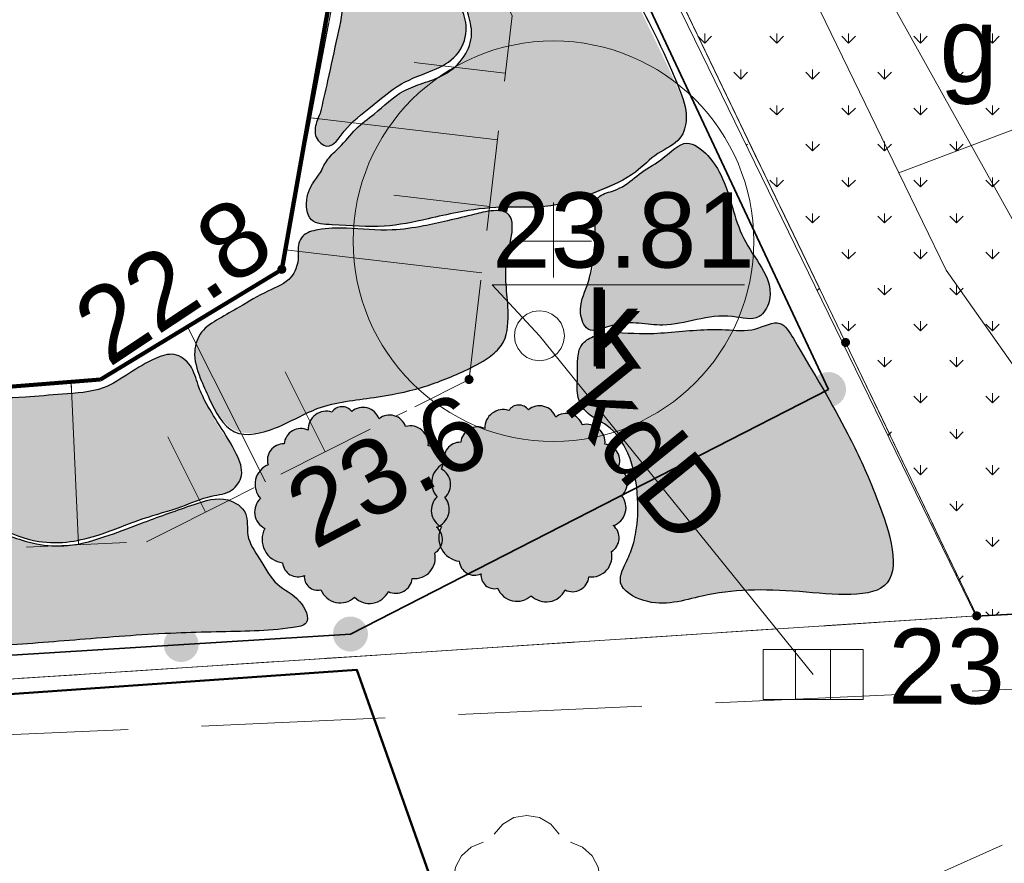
# Model space of a CAD drawing. Extents: x 5491061 to 5491264, y 5912943 to 5913063.
# Tile 37 of 58: x 5491226.67 to 5491236.51, y 5912982.51 to 5912990.93. Entities that reach past the tile are written whole.
import ezdxf
from ezdxf.enums import TextEntityAlignment as Align

# ---------------------------------------------------------------- set-up
doc = ezdxf.new("R2010")
doc.units = 0
for name, pattern in [('ACAD_ISO10W100', [18, 12, -3, 0, -3]), ('DGN Style 3', [2.568211, 1.834436, -0.733774]), ('PRZER1-1', [1, 0.5, -0.5]), ('PRZER2-1', [1.5, 1, -0.5]), ('PRZER3-1', [2, 1.5, -0.5])]:
    doc.linetypes.add(name, pattern=pattern)
doc.layers.get('0').update_dxf_attribs({"linetype": 'CONTINUOUS'})
for name, color, linetype in [('AK_faszyna', 7, 'CONTINUOUS'), ('AK_rośliny', 7, 'CONTINUOUS'), ('AK_wymiary', 7, 'CONTINUOUS')]:
    doc.layers.add(name, color=color, linetype=linetype)
for name, color, linetype, lineweight in [('GEPPGD', 7, 'CONTINUOUS', 18), ('GESBZO', 7, 'CONTINUOUS', 50), ('GESDZI', 7, 'CONTINUOUS', 18), ('GESKKL', 82, 'CONTINUOUS', 18), ('GESUZY', 96, 'CONTINUOUS', 18), ('GSLKOG', 7, 'CONTINUOUS', 35), ('GSPRDL', 96, 'CONTINUOUS', 18), ('GSPWPN', 7, 'CONTINUOUS', 13), ('GSPWPN_O', 7, 'CONTINUOUS', 13), ('GSSKOA', 7, 'CONTINUOUS', 18), ('GSSWWS', 141, 'CONTINUOUS', 18), ('GSSZSN', 7, 'CONTINUOUS', 18), ('GULGPR', 52, 'CONTINUOUS', 18), ('GULKPR', 36, 'CONTINUOUS', 18), ('GULKPR_O', 36, 'CONTINUOUS', 18), ('GULWPR', 5, 'CONTINUOUS', 18), ('GUPGZA_O', 52, 'CONTINUOUS', 18), ('GUPIWZ', 7, 'CONTINUOUS', 18), ('GUPIWZ_O', 7, 'CONTINUOUS', 18), ('GUPKKS', 36, 'CONTINUOUS', 18), ('GUPKSD', 36, 'CONTINUOUS', 18), ('GUPKSD_O', 36, 'CONTINUOUS', 18), ('GUPPRZ_O', 7, 'CONTINUOUS', 18)]:
    doc.layers.add(name, color=color, linetype=linetype, lineweight=lineweight)
doc.styles.add('Arial', font='arial.ttf')
doc.linetypes.add('OGRODZENIE2', pattern='A,6.35,-2.54,[132,ltypeshp.shx,S=2.54,R=0,X=-2.54,Y=0],-2.54,25.4', length=36.83)

# ---------------------------------------------------------------- blocks, each defined once
blk = doc.blocks.new('D_GSPWPN1')
blk.add_hatch(color=0).paths.add_polyline_path([(-0.045, 0), (-0.043467, -0.011647), (-0.038971, -0.0225), (-0.03182, -0.03182), (-0.0225, -0.038971), (-0.011647, -0.043467), (0, -0.045), (0.011647, -0.043467), (0.0225, -0.038971), (0.03182, -0.03182), (0.038971, -0.0225), (0.043467, -0.011647), (0.045, 0), (0.043467, 0.011647), (0.038971, 0.0225), (0.03182, 0.03182), (0.0225, 0.038971), (0.011647, 0.043467), (0, 0.045), (-0.011647, 0.043467), (-0.0225, 0.038971), (-0.03182, 0.03182), (-0.038971, 0.0225), (-0.043467, 0.011647)])
blk = doc.blocks.new('D_GSPRDL1')
blk.add_hatch(color=0).paths.add_polyline_path([(0, -0.045), (0.013906, -0.042798), (0.02645, -0.036406), (0.036406, -0.02645), (0.042798, -0.013906), (0.045, 0), (0.042798, 0.013906), (0.036406, 0.02645), (0.02645, 0.036406), (0.013906, 0.042798), (0, 0.045), (-0.013906, 0.042798), (-0.02645, 0.036406), (-0.036406, 0.02645), (-0.042798, 0.013906), (-0.045, 0), (-0.042798, -0.013906), (-0.036406, -0.02645), (-0.02645, -0.036406), (-0.013906, -0.042798)])
at = {"color": 0}
for points in [[(-0.324277, 0.563333), (-0.240553, 0.662679), (-0.127956, 0.727494), (0, 0.75), (0.127956, 0.727494), (0.240553, 0.662679), (0.324277, 0.563333)], [(-0.635969, -0.134326), (-0.70458, -0.024001), (-0.731429, 0.103115), (-0.713292, 0.231763), (-0.652348, 0.346501), (-0.55591, 0.433559), (-0.435555, 0.482485)], [(0.435555, 0.482485), (0.55591, 0.433559), (0.652348, 0.346501), (0.713292, 0.231763), (0.731429, 0.103115), (0.70458, -0.024001), (0.635969, -0.134326)], [(-0.068773, -0.646351), (-0.194901, -0.677512), (-0.324092, -0.663766), (-0.440839, -0.606763), (-0.531129, -0.513345), (-0.584125, -0.394725), (-0.593465, -0.265141)], [(0.593465, -0.265141), (0.584125, -0.394725), (0.531129, -0.513345), (0.440839, -0.606763), (0.324092, -0.663766), (0.194901, -0.677512), (0.068773, -0.646351)]]:
    blk.add_lwpolyline(points, dxfattribs=at)
blk = doc.blocks.new('D_GUPKSD1_1')
at = {"color": 0}
blk.add_lwpolyline([(0, 0.25), (0.064705, 0.241481), (0.125, 0.216506), (0.176777, 0.176777), (0.216506, 0.125), (0.241481, 0.064705), (0.25, 0), (0.241481, -0.064705), (0.216506, -0.125), (0.176777, -0.176777), (0.125, -0.216506), (0.064705, -0.241481), (0, -0.25), (-0.064705, -0.241481), (-0.125, -0.216506), (-0.176777, -0.176777), (-0.216506, -0.125), (-0.241481, -0.064705), (-0.25, 0), (-0.241481, 0.064705), (-0.216506, 0.125), (-0.176777, 0.176777), (-0.125, 0.216506), (-0.064705, 0.241481)], close=True, dxfattribs=at)
blk = doc.blocks.new('D_GUPKKS1')
at = {"color": 0}
blk.add_lwpolyline([(0.5, -0.25), (-0.5, -0.25), (-0.5, 0.25), (0.5, 0.25)], close=True, dxfattribs=at)
for points in [[(-0.175, -0.25), (-0.175, 0.25)], [(0.175, -0.25), (0.175, 0.25)]]:
    blk.add_lwpolyline(points, dxfattribs=at)
blk = doc.blocks.new('D_GUPIWZ1_1')
at = {"color": 0}
blk.add_lwpolyline([(0, 0.25), (0.064705, 0.241481), (0.125, 0.216506), (0.176777, 0.176777), (0.216506, 0.125), (0.241481, 0.064705), (0.25, 0), (0.241481, -0.064705), (0.216506, -0.125), (0.176777, -0.176777), (0.125, -0.216506), (0.064705, -0.241481), (0, -0.25), (-0.064705, -0.241481), (-0.125, -0.216506), (-0.176777, -0.176777), (-0.216506, -0.125), (-0.241481, -0.064705), (-0.25, 0), (-0.241481, 0.064705), (-0.216506, 0.125), (-0.176777, 0.176777), (-0.125, 0.216506), (-0.064705, 0.241481)], close=True, dxfattribs=at)
blk = doc.blocks.new('D_GEPPGD1_2')
blk.add_hatch(color=0).paths.add_polyline_path([(0, -0.045), (0.013906, -0.042798), (0.02645, -0.036406), (0.036406, -0.02645), (0.042798, -0.013906), (0.045, 0), (0.042798, 0.013906), (0.036406, 0.02645), (0.02645, 0.036406), (0.013906, 0.042798), (0, 0.045), (-0.013906, 0.042798), (-0.02645, 0.036406), (-0.036406, 0.02645), (-0.042798, 0.013906), (-0.045, 0), (-0.042798, -0.013906), (-0.036406, -0.02645), (-0.02645, -0.036406), (-0.013906, -0.042798)])
blk = doc.blocks.new('D_GSLKOG1')
blk.add_hatch(color=0).paths.add_polyline_path([(-0.175, 0), (-0.169037, -0.045293), (-0.151554, -0.0875), (-0.123744, -0.123744), (-0.0875, -0.151554), (-0.045293, -0.169037), (0, -0.175), (0.045293, -0.169037), (0.0875, -0.151554), (0.123744, -0.123744), (0.151554, -0.0875), (0.169037, -0.045293), (0.175, 0), (0.169037, 0.045293), (0.151554, 0.0875), (0.123744, 0.123744), (0.0875, 0.151554), (0.045293, 0.169037), (0, 0.175), (-0.045293, 0.169037), (-0.0875, 0.151554), (-0.123744, 0.123744), (-0.151554, 0.0875), (-0.169037, 0.045293)])
blk = doc.blocks.new('D_KOLO')
blk.add_hatch(color=0).paths.add_polyline_path([(-0.175, 0), (-0.169037, -0.045293), (-0.151554, -0.0875), (-0.123744, -0.123744), (-0.0875, -0.151554), (-0.045293, -0.169037), (0, -0.175), (0.045293, -0.169037), (0.0875, -0.151554), (0.123744, -0.123744), (0.151554, -0.0875), (0.169037, -0.045293), (0.175, 0), (0.169037, 0.045293), (0.151554, 0.0875), (0.123744, 0.123744), (0.0875, 0.151554), (0.045293, 0.169037), (0, 0.175), (-0.045293, 0.169037), (-0.0875, 0.151554), (-0.123744, 0.123744), (-0.151554, 0.0875), (-0.169037, 0.045293)])
blk = doc.blocks.new('0')
at = {"linetype": 'Continuous', "lineweight": 5, "true_color": 0xc8c92d, "transparency": 33554534}
h = blk.add_hatch(dxfattribs=at)
h.set_pattern_fill('GRASS', color=52, scale=0.02)
h.set_pattern_definition([(90, (5491340.91723, 5912991.77712), (-0.3592102, 0.3592102), [0.09525, -0.6231705]), (45, (5491340.91723, 5912991.7771), (-0.3592102, 0.3592102), [0.09525, -0.41275]), (135, (5491340.91723, 5912991.7771), (-0.3592102, -0.3592102), [0.09525, -0.41275])])
h.paths.add_polyline_path([(5491281.949, 5913006.1858), (5491279.4173, 5913004.8811), (5491290.3695, 5912982.4378), (5491294.1285, 5912982.6466)])
at = {"layer": 'AK_rośliny', "color": 9, "linetype": 'Continuous', "lineweight": 0, "true_color": 0xc7c8ca}
for p, q in [((5491279.4173, 5913004.8811, -9.5834), (5491290.3695, 5912982.4378, 0.4766)), ((5491290.3695, 5912982.4378, 0.4766), (5491294.1285, 5912982.6466, 0.4766))]:
    blk.add_line(p, q, dxfattribs=at)

msp = doc.modelspace()

# ---------------------------------------------------------------- hatches: boundary and pattern name
at = {"layer": 'AK_rośliny', "linetype": 'Continuous', "lineweight": -3, "true_color": 0xdfd1a7, "transparency": 33554534}
h = msp.add_hatch(color=9, dxfattribs=at)
h.dxf.hatch_style = 1
edge = h.paths.add_edge_path()
edge.add_spline(control_points=[(5491221.53951, 5913008.64768), (5491221.5151, 5913008.58663), (5491221.45428, 5913008.43445), (5491221.47738, 5913008.17622), (5491221.56894, 5913007.92979), (5491221.75026, 5913007.5752), (5491221.18584, 5913007.14122), (5491220.62587, 5913007.29514), (5491220.07573, 5913006.66459), (5491219.8462, 5913007.47398), (5491220.12586, 5913007.82966), (5491220.01398, 5913008.13306), (5491219.92684, 5913008.31275), (5491219.87909, 5913008.6274), (5491220.47431, 5913008.73195), (5491220.87888, 5913008.98147), (5491221.30912, 5913009.10463), (5491221.63821, 5913008.98396), (5491221.61978, 5913008.76764), (5491221.56243, 5913008.68658), (5491221.54533, 5913008.65756), (5491221.53951, 5913008.64768)], knot_values=[0, 0, 0, 0, 0.1957298, 0.487822, 0.7423891, 1.0042148, 1.5765264, 2.296683, 2.7478454, 3.3728459, 3.7885675, 4.0771477, 4.2528895, 4.4104912, 4.9362278, 5.583302, 5.9825404, 6.2512788, 6.4509279, 6.5174928, 6.551834, 6.551834, 6.551834, 6.551834], degree=3, periodic=0)
edge = h.paths.add_edge_path()
edge.add_spline(control_points=[(5491229.6571, 5912989.3828), (5491229.60888, 5912989.30588), (5491229.52534, 5912989.17266), (5491229.55008, 5912988.88261), (5491229.93216, 5912988.8834), (5491230.30025, 5912988.83646), (5491230.72712, 5912988.94262), (5491231.1044, 5912989.02746), (5491231.46431, 5912989.07166), (5491231.93622, 5912989.04566), (5491232.38759, 5912989.17431), (5491232.79757, 5912989.36106), (5491233.00841, 5912989.60081), (5491233.24913, 5912989.70106), (5491233.37001, 5912989.95134), (5491233.15801, 5912990.46103), (5491232.89833, 5912990.95976), (5491232.61594, 5912991.58614), (5491232.40515, 5912991.99577), (5491232.2783, 5912992.35483), (5491232.16164, 5912992.54276), (5491232.00976, 5912992.61104), (5491231.85777, 5912992.55131), (5491231.69304, 5912992.52938), (5491231.54569, 5912992.52935), (5491231.4289, 5912992.45087), (5491231.35842, 5912992.29941), (5491231.46174, 5912992.13187), (5491231.5417, 5912991.93262), (5491231.5646, 5912991.72169), (5491231.46063, 5912991.53649), (5491231.30226, 5912991.43345), (5491231.17782, 5912991.34746), (5491231.052, 5912991.27768), (5491231.10279, 5912991.12845), (5491231.14799, 5912990.97346), (5491231.21563, 5912990.74987), (5491231.10091, 5912990.52634), (5491230.90906, 5912990.36075), (5491230.67282, 5912990.3002), (5491230.43354, 5912990.17502), (5491230.22437, 5912990.00429), (5491230.00551, 5912989.82226), (5491229.86018, 5912989.63734), (5491229.71328, 5912989.51335), (5491229.67181, 5912989.41697), (5491229.6571, 5912989.3828)], knot_values=[0, 0, 0, 0, 0.2748015, 0.475959, 0.7089234, 1.2326035, 1.6732158, 1.9893353, 2.3999771, 2.7545203, 3.3993792, 3.786565, 4.084695, 4.3396116, 4.5404568, 4.8424783, 5.9013801, 6.2828951, 6.8966038, 7.2798718, 7.4298471, 7.5424248, 7.7470882, 7.888752, 8.0467479, 8.1770719, 8.2895862, 8.5110307, 8.7053392, 8.9526098, 9.1074679, 9.318565, 9.5003232, 9.5918612, 9.691485, 9.9025704, 10.1199421, 10.3487463, 10.6088838, 10.8607232, 11.0690172, 11.414709, 11.6686317, 11.9194716, 12.1206999, 12.2312744, 12.2312744, 12.2312744, 12.2312744], degree=3, periodic=0)
at = {"layer": 'AK_rośliny', "linetype": 'Continuous', "lineweight": -3, "true_color": 0x8690cb, "transparency": 33554534}
h = msp.add_hatch(color=153, dxfattribs=at)
h.dxf.hatch_style = 1
edge = h.paths.add_edge_path()
edge.add_spline(control_points=[(5491229.67234, 5912989.9973), (5491229.69819, 5912990.10572), (5491229.75998, 5912990.36492), (5491229.83365, 5912990.73789), (5491229.94026, 5912991.15466), (5491229.71014, 5912991.49628), (5491229.53867, 5912991.87252), (5491229.29832, 5912992.22738), (5491229.05428, 5912992.70214), (5491228.8351, 5912993.17839), (5491228.51371, 5912993.63359), (5491228.29561, 5912993.85323), (5491228.01716, 5912994.05477), (5491228.2721, 5912994.21667), (5491228.45127, 5912994.20695), (5491228.68896, 5912994.15899), (5491228.83544, 5912993.89834), (5491229.09761, 5912993.67517), (5491229.31588, 5912993.4233), (5491229.54502, 5912993.23166), (5491229.72317, 5912993.04821), (5491229.78507, 5912992.82758), (5491229.82196, 5912992.56499), (5491230.02063, 5912992.34439), (5491230.16573, 5912992.05008), (5491230.37151, 5912991.75517), (5491230.5372, 5912991.47259), (5491230.77573, 5912991.33021), (5491230.97783, 5912991.24689), (5491231.09813, 5912991.04415), (5491231.15579, 5912990.80938), (5491231.05292, 5912990.55047), (5491230.7799, 5912990.411), (5491230.46047, 5912990.30889), (5491230.18183, 5912990.05346), (5491229.94159, 5912989.88534), (5491229.77584, 5912989.61183), (5491229.60373, 5912989.75759), (5491229.62853, 5912989.89412), (5491229.66018, 5912989.96866), (5491229.67234, 5912989.9973)], knot_values=[0, 0, 0, 0, 0.3333636, 0.7969419, 1.1617564, 1.5520699, 1.9592978, 2.4184657, 2.8289504, 3.5586204, 4.0028962, 4.4489864, 4.5960881, 4.8294576, 4.9931468, 5.1654653, 5.5181542, 5.8172757, 6.2072341, 6.5093328, 6.7182516, 6.9582717, 7.1813329, 7.5008074, 7.8155717, 8.1654476, 8.5854471, 8.7650406, 8.9918324, 9.2233029, 9.4387726, 9.7031084, 9.9818349, 10.3236392, 10.7119596, 11.0658787, 11.2936746, 11.4305458, 11.5816094, 11.6758654, 11.6758654, 11.6758654, 11.6758654], degree=3, periodic=0)
at = {"layer": 'AK_rośliny', "linetype": 'Continuous', "lineweight": -3, "true_color": 0xad9f8a, "transparency": 33554534}
h = msp.add_hatch(color=253, dxfattribs=at)
h.dxf.hatch_style = 1
edge = h.paths.add_edge_path()
edge.add_spline(control_points=[(5491232.59384, 5912989.22009), (5491232.53897, 5912989.20584), (5491232.3999, 5912989.16973), (5491232.42232, 5912988.85678), (5491232.44537, 5912988.57782), (5491232.34148, 5912988.2723), (5491232.23851, 5912988.05152), (5491232.34296, 5912987.76898), (5491232.69819, 5912987.95976), (5491233.16278, 5912987.80894), (5491233.6244, 5912988.03898), (5491234.05257, 5912987.90617), (5491234.26516, 5912988.27675), (5491233.93383, 5912988.61431), (5491233.76891, 5912989.10604), (5491233.67663, 5912989.48832), (5491233.31836, 5912989.77176), (5491233.1068, 5912989.53343), (5491232.88346, 5912989.42443), (5491232.73334, 5912989.27909), (5491232.62681, 5912989.23403), (5491232.59384, 5912989.22009)], knot_values=[0, 0, 0, 0, 0.1540965, 0.3905613, 0.7737283, 1.0492414, 1.3310911, 1.5069821, 1.76408, 2.2571337, 2.9594938, 3.2234515, 3.4029166, 4.0407214, 4.3723249, 4.9850764, 5.2284493, 5.5054744, 5.7664713, 6.0052819, 6.1123052, 6.1123052, 6.1123052, 6.1123052], degree=3, periodic=0)
at = {"layer": 'AK_rośliny', "linetype": 'Continuous', "lineweight": -3, "true_color": 0xf1e19b, "transparency": 33554534}
h = msp.add_hatch(color=41, dxfattribs=at)
h.dxf.hatch_style = 1
edge = h.paths.add_edge_path()
edge.add_spline(control_points=[(5491231.29889, 5912989.01137), (5491231.33259, 5912989.01716), (5491231.40485, 5912989.02958), (5491231.67782, 5912989.01713), (5491231.51484, 5912988.56999), (5491231.52997, 5912988.25852), (5491231.55993, 5912987.97894), (5491231.53722, 5912987.70675), (5491231.33294, 5912987.53413), (5491231.06316, 5912987.39728), (5491230.68102, 5912987.24306), (5491230.1887, 5912987.14812), (5491229.66675, 5912987.10321), (5491229.27366, 5912986.84107), (5491228.78611, 5912986.74988), (5491228.58558, 5912987.09786), (5491228.46727, 5912987.36604), (5491228.39231, 5912987.59726), (5491228.47369, 5912987.83339), (5491228.66694, 5912987.95059), (5491228.8925, 5912988.07584), (5491229.12525, 5912988.22185), (5491229.3863, 5912988.31859), (5491229.46858, 5912988.52942), (5491229.43997, 5912988.6751), (5491229.50914, 5912988.80198), (5491229.69418, 5912988.85063), (5491229.99044, 5912988.85917), (5491230.34549, 5912988.81363), (5491230.68274, 5912988.86621), (5491230.95619, 5912988.92726), (5491231.15478, 5912988.97271), (5491231.27184, 5912989.00411), (5491231.29889, 5912989.01137)], knot_values=[0, 0, 0, 0, 0.1047637, 0.2246142, 0.7224923, 0.9796548, 1.2444253, 1.5620052, 1.7337062, 2.0168847, 2.4744552, 2.9595172, 3.5268179, 3.9959598, 4.3982506, 4.8106833, 5.0338751, 5.307162, 5.5091528, 5.7275765, 5.9615501, 6.288162, 6.5613323, 6.7472017, 6.9113568, 6.9905651, 7.1549488, 7.4404246, 7.897522, 8.2119024, 8.4591612, 8.7387536, 8.8227628, 8.8227628, 8.8227628, 8.8227628], degree=3, periodic=0)
at = {"layer": 'AK_rośliny', "linetype": 'OGRODZENIE2', "lineweight": -3, "true_color": 0xb35a66, "transparency": 33554534}
h = msp.add_hatch(color=13, dxfattribs=at)
h.dxf.hatch_style = 1
edge = h.paths.add_edge_path()
edge.add_spline(control_points=[(5491232.80584, 5912985.71109), (5491232.78794, 5912985.65899), (5491232.74363, 5912985.52996), (5491232.59865, 5912985.28092), (5491233.01901, 5912985.03762), (5491233.61975, 5912985.2441), (5491234.35257, 5912985.25391), (5491235.61197, 5912985.08867), (5491235.23907, 5912986.17676), (5491234.89134, 5912986.92421), (5491234.57766, 5912987.44507), (5491234.27045, 5912987.96485), (5491233.99894, 5912987.80575), (5491233.63287, 5912987.8597), (5491233.24206, 5912987.81345), (5491232.8097, 5912987.78805), (5491232.51383, 5912987.83418), (5491232.22408, 5912987.67996), (5491232.25595, 5912987.41749), (5491232.22511, 5912987.19092), (5491232.32548, 5912986.98321), (5491232.58051, 5912986.88677), (5491232.78967, 5912986.57577), (5491232.855, 5912986.19511), (5491232.84374, 5912985.89055), (5491232.81333, 5912985.74659), (5491232.80584, 5912985.71109)], knot_values=[0, 0, 0, 0, 0.1702941, 0.4217368, 0.7147631, 1.2973045, 2.272332, 3.1525829, 4.0541436, 4.7015287, 5.8014321, 6.0039268, 6.2510692, 6.5550189, 7.1283785, 7.4128514, 7.8592462, 7.9994668, 8.3203657, 8.5225615, 8.6994982, 8.9580322, 9.3000948, 9.7668454, 10.0992078, 10.2079978, 10.2079978, 10.2079978, 10.2079978], degree=3, periodic=0)
at = {"layer": 'AK_rośliny', "linetype": 'Continuous', "lineweight": -3, "true_color": 0xc6d1c5, "transparency": 33554534}
h = msp.add_hatch(color=9, dxfattribs=at)
h.dxf.hatch_style = 1
edge = h.paths.add_edge_path()
edge.add_spline(control_points=[(5491225.71986, 5912987.1093), (5491225.88253, 5912987.12352), (5491226.21809, 5912987.15285), (5491226.68042, 5912987.15384), (5491227.11036, 5912987.19905), (5491227.48244, 5912987.21344), (5491227.76983, 5912987.40533), (5491227.98732, 5912987.53986), (5491228.22036, 5912987.62359), (5491228.40225, 5912987.48335), (5491228.44416, 5912987.29366), (5491228.53751, 5912987.0972), (5491228.65043, 5912986.85516), (5491228.8281, 5912986.64408), (5491228.92244, 5912986.39223), (5491228.79274, 5912986.20085), (5491228.54761, 5912986.18183), (5491228.26774, 5912986.05208), (5491227.88176, 5912985.95601), (5491227.52477, 5912985.79782), (5491227.17379, 5912985.70873), (5491226.82062, 5912985.7064), (5491226.42511, 5912985.86488), (5491226.12801, 5912986.03131), (5491225.82534, 5912986.04151), (5491225.80767, 5912986.23131), (5491225.8413, 5912986.38843), (5491225.82474, 5912986.5912), (5491225.72942, 5912986.77537), (5491225.68575, 5912986.93878), (5491225.61158, 5912987.03303), (5491225.62798, 5912987.08383), (5491225.6578, 5912987.10286), (5491225.68976, 5912987.10623), (5491225.71117, 5912987.10842), (5491225.71986, 5912987.1093)], knot_values=[0, 0, 0, 0, 0.4899391, 1.0106352, 1.3819826, 1.7951178, 2.0952215, 2.3916347, 2.584126, 2.7800607, 2.9877014, 3.1581178, 3.4328562, 3.7811111, 3.9976755, 4.1732911, 4.3822992, 4.697367, 5.1000261, 5.5689579, 5.8660859, 6.1808566, 6.6119272, 7.1101598, 7.2489316, 7.3958263, 7.5793675, 7.7592912, 7.9846567, 8.1922824, 8.2777833, 8.3088892, 8.3396732, 8.3780693, 8.4043245, 8.4043245, 8.4043245, 8.4043245], degree=3, periodic=0)
at = {"layer": 'AK_rośliny', "linetype": 'OGRODZENIE2', "lineweight": -3, "true_color": 0x6da56f, "transparency": 33554534}
h = msp.add_hatch(color=115, dxfattribs=at)
edge = h.paths.add_edge_path()
edge.add_arc((5491229.48155, 5912986.68169), 0.16906, 64.940351, 174.940351)
edge.add_arc((5491229.30619, 5912986.53638), 0.16037, 87.511802, 197.511802)
edge.add_arc((5491229.23283, 5912986.29348), 0.21029, 112.237293, 222.237293)
edge.add_arc((5491229.20323, 5912986.01722), 0.18466, 133.067048, 243.067048)
edge.add_arc((5491229.32907, 5912985.74336), 0.23625, 152.46213, 262.462129)
edge.add_arc((5491229.45056, 5912985.52235), 0.15305, 184.945169, 294.945169)
edge.add_arc((5491229.64862, 5912985.36913), 0.13429, 173.821072, 283.821073)
edge.add_arc((5491229.87461, 5912985.31968), 0.21013, 202.658861, 312.658861)
edge.add_arc((5491230.16544, 5912985.3117), 0.20859, 224.631988, 334.631987)
edge.add_arc((5491230.42765, 5912985.37135), 0.16626, 243.674375, 353.674375)
edge.add_arc((5491230.61607, 5912985.55858), 0.20685, 263.568846, 373.568846)
edge.add_arc((5491230.73662, 5912985.74243), 0.15746, 300.75783, 410.75783)
edge.add_arc((5491230.77262, 5912986.04375), 0.19032, 289.527705, 399.527705)
edge.add_arc((5491230.80374, 5912986.29278), 0.17245, 312.130303, 422.130302)
edge.add_arc((5491230.73722, 5912986.51518), 0.16291, 334.571298, 444.571298)
edge.add_arc((5491230.57117, 5912986.69476), 0.18229, 354.522542, 464.522542)
edge.add_arc((5491230.36652, 5912986.81731), 0.16784, 18.737453, 128.737453)
edge.add_arc((5491230.09936, 5912986.88896), 0.17262, 20.081415, 130.081415)
edge.add_arc((5491229.8927, 5912986.94911), 0.11957, 36.984498, 146.984498)
edge.add_arc((5491229.73561, 5912986.84077), 0.18255, 71.86282, 181.86282)
h = msp.add_hatch(color=115, dxfattribs=at)
edge = h.paths.add_edge_path()
edge.add_arc((5491231.24615, 5912986.69787), 0.16906, 64.940351, 174.940351)
edge.add_arc((5491231.07078, 5912986.55256), 0.16037, 87.511802, 197.511802)
edge.add_arc((5491230.99743, 5912986.30965), 0.21029, 112.237293, 222.237293)
edge.add_arc((5491230.96783, 5912986.03339), 0.18466, 133.067048, 243.067048)
edge.add_arc((5491231.09367, 5912985.75954), 0.23625, 152.46213, 262.462129)
edge.add_arc((5491231.21516, 5912985.53853), 0.15305, 184.945169, 294.945169)
edge.add_arc((5491231.41321, 5912985.3853), 0.13429, 173.821072, 283.821073)
edge.add_arc((5491231.63921, 5912985.33585), 0.21013, 202.658861, 312.658861)
edge.add_arc((5491231.93004, 5912985.32787), 0.20859, 224.631988, 334.631987)
edge.add_arc((5491232.19225, 5912985.38752), 0.16626, 243.674375, 353.674375)
edge.add_arc((5491232.38067, 5912985.57476), 0.20685, 263.568846, 373.568846)
edge.add_arc((5491232.50122, 5912985.7586), 0.15746, 300.75783, 410.75783)
edge.add_arc((5491232.53722, 5912986.05993), 0.19032, 289.527705, 399.527705)
edge.add_arc((5491232.56833, 5912986.30895), 0.17245, 312.130303, 422.130302)
edge.add_arc((5491232.50182, 5912986.53135), 0.16291, 334.571298, 444.571298)
edge.add_arc((5491232.33577, 5912986.71094), 0.18229, 354.522542, 464.522542)
edge.add_arc((5491232.13111, 5912986.83348), 0.16784, 18.737453, 128.737453)
edge.add_arc((5491231.86396, 5912986.90513), 0.17262, 20.081415, 130.081415)
edge.add_arc((5491231.6573, 5912986.96528), 0.11957, 36.984498, 146.984498)
edge.add_arc((5491231.50021, 5912986.85695), 0.18255, 71.86282, 181.86282)
at = {"layer": 'AK_rośliny', "linetype": 'Continuous', "lineweight": -3, "true_color": 0x008e74, "transparency": 33554534}
h = msp.add_hatch(color=124, dxfattribs=at)
h.dxf.hatch_style = 1
edge = h.paths.add_edge_path()
edge.add_spline(control_points=[(5491222.36755, 5912984.9628), (5491222.34876, 5912984.92275), (5491222.31023, 5912984.84065), (5491222.28813, 5912984.70344), (5491222.29162, 5912984.56465), (5491222.40931, 5912984.39178), (5491222.67837, 5912984.48189), (5491222.94512, 5912984.44612), (5491223.33215, 5912984.48925), (5491223.9699, 5912984.52232), (5491225.06159, 5912984.60802), (5491226.23052, 5912984.65835), (5491227.35183, 5912984.74865), (5491228.18572, 5912984.81603), (5491228.90321, 5912984.82097), (5491229.3012, 5912984.84369), (5491229.60087, 5912984.89621), (5491229.46499, 5912985.18242), (5491229.21765, 5912985.2708), (5491229.08364, 5912985.54081), (5491228.92076, 5912985.75888), (5491228.97149, 5912986.02), (5491228.71177, 5912986.19197), (5491228.34765, 5912986.07192), (5491227.96464, 5912985.93482), (5491227.5506, 5912985.77507), (5491227.19218, 5912985.66407), (5491226.78151, 5912985.68846), (5491226.39106, 5912985.85294), (5491225.82742, 5912986.0841), (5491225.19866, 5912986.00116), (5491224.4997, 5912985.96704), (5491223.89793, 5912985.88658), (5491223.28902, 5912985.75069), (5491222.81338, 5912985.71267), (5491222.51155, 5912985.51407), (5491222.39797, 5912985.32357), (5491222.39203, 5912985.1721), (5491222.38645, 5912985.07781), (5491222.38108, 5912985.01694), (5491222.37269, 5912984.98336), (5491222.36755, 5912984.9628)], knot_values=[0, 0, 0, 0, 0.1321453, 0.2708734, 0.4127553, 0.5440954, 0.826684, 1.1163372, 1.3772406, 1.9807877, 3.0404078, 4.656496, 5.495163, 6.4073103, 7.1900936, 7.5772108, 7.7158776, 7.9394985, 8.2202468, 8.5292875, 8.7921829, 9.0132191, 9.2329155, 9.5743245, 10.1017402, 10.4774483, 10.903416, 11.2146288, 11.6876283, 12.1684372, 13.0175173, 13.5272816, 14.2803228, 14.8283893, 15.4080163, 15.6766306, 15.8802497, 16.0449706, 16.1242934, 16.1644842, 16.2279233, 16.2279233, 16.2279233, 16.2279233], degree=3, periodic=0)

# ---------------------------------------------------------------- linework, layer by layer
at = {"color": 251, "linetype": 'Continuous', "lineweight": 0, "true_color": 0x636466}
for p, q in [((5491234.92, 5912987.71), (5491222.72, 5913013.04)), ((5491229.81, 5912991.17), (5491229.29, 5912988.44)), ((5491229.57844, 5912989.95431), (5491229.29, 5912988.44)), ((5491229.65353, 5912989.94541), (5491229.57844, 5912989.95431)), ((5491231.36688, 5912989.08647), (5491231.3589, 5912989.01912)), ((5491229.29, 5912988.44), (5491227.48, 5912987.34)), ((5491229.29, 5912988.44), (5491227.48, 5912987.34)), ((5491236.23, 5912984.98), (5491234.92, 5912987.71)), ((5491231.17372, 5912987.45582), (5491231.1624, 5912987.36024)), ((5491227.48, 5912987.34), (5491218.27, 5912986.6)), ((5491227.48, 5912987.34), (5491227.18516, 5912987.31631)), ((5491227.18516, 5912987.31631), (5491227.19049, 5912987.20072)), ((5491230.53827, 5912987.02721), (5491230.43601, 5912986.97576)), ((5491229.01082, 5912986.25874), (5491228.7479, 5912986.12646)), ((5491204.74, 5912982.92), (5491236.23, 5912984.98))]:
    msp.add_line(p, q, dxfattribs=at)
at = {"color": 1, "linetype": 'DGN Style 3', "lineweight": 20}
msp.add_line((5491240.58332, 5912984.42907), (5491203.06583, 5912982.72552), dxfattribs=at)
at = {"layer": 'AK_faszyna', "color": 39, "linetype": 'ACAD_ISO10W100', "lineweight": 100, "true_color": 0x5a3624, "transparency": 33554559}
for p, q in [((5491229.78276, 5912991.21962), (5491229.29, 5912988.44)), ((5491229.29, 5912988.44), (5491227.48, 5912987.34)), ((5491227.48, 5912987.34), (5491218.27, 5912986.6))]:
    msp.add_line(p, q, dxfattribs=at)
at = {"layer": 'AK_rośliny', "linetype": 'Continuous', "lineweight": -3}
for points in [[(5491229.55316, 5912986.83484, 0.5205671), (5491229.31315, 5912986.6966, 0.5205671), (5491229.15325, 5912986.48813, 0.5205671), (5491229.07714, 5912986.15212, 0.5205671), (5491229.11959, 5912985.85259, 0.5205671), (5491229.29808, 5912985.50916, 0.5205671), (5491229.51511, 5912985.38358, 0.5205671), (5491229.6807, 5912985.23873, 0.5205671), (5491230.017, 5912985.16515, 0.5205671), (5491230.35392, 5912985.22233, 0.5205671), (5491230.5929, 5912985.35303, 0.5205671), (5491230.81715, 5912985.60711, 0.5205671), (5491230.83624, 5912985.86438, 0.5205671), (5491230.91942, 5912986.16489, 0.5205671), (5491230.88435, 5912986.44522, 0.5205671), (5491230.75263, 5912986.67736, 0.5205671), (5491230.52546, 5912986.87122, 0.5205671), (5491230.26149, 5912986.94823, 0.5205671), (5491229.98821, 5912987.02104, 0.5205671), (5491229.79244, 5912987.01425, 0.5205671), (5491229.55316, 5912986.83484, 0.5205671)], [(5491231.31775, 5912986.85101, 0.5205671), (5491231.07775, 5912986.71278, 0.5205671), (5491230.91784, 5912986.5043, 0.5205671), (5491230.84174, 5912986.1683, 0.5205671), (5491230.88419, 5912985.86877, 0.5205671), (5491231.06268, 5912985.52533, 0.5205671), (5491231.27971, 5912985.39976, 0.5205671), (5491231.44529, 5912985.2549, 0.5205671), (5491231.7816, 5912985.18132, 0.5205671), (5491232.11852, 5912985.2385, 0.5205671), (5491232.3575, 5912985.3692, 0.5205671), (5491232.58175, 5912985.62329, 0.5205671), (5491232.60083, 5912985.88055, 0.5205671), (5491232.68402, 5912986.18106, 0.5205671), (5491232.64895, 5912986.4614, 0.5205671), (5491232.51723, 5912986.69354, 0.5205671), (5491232.29006, 5912986.8874, 0.5205671), (5491232.02609, 5912986.9644, 0.5205671), (5491231.75281, 5912987.03721, 0.5205671), (5491231.55704, 5912987.03043, 0.5205671), (5491231.31775, 5912986.85101, 0.5205671)]]:
    msp.add_lwpolyline(points, format="xyb", dxfattribs=at)
for points in [[(5491229.67234, 5912989.9973), (5491229.74791, 5912990.32198), (5491229.84616, 5912990.77503), (5491229.88772, 5912991.13747), (5491229.72524, 5912991.49236), (5491229.53585, 5912991.85286), (5491229.2978, 5912992.24551), (5491229.10509, 5912992.60794), (5491228.76838, 5912993.25528), (5491228.51144, 5912993.61772), (5491228.19027, 5912993.9273), (5491228.09202, 5912994.03679), (5491228.26268, 5912994.1877), (5491228.45099, 5912994.20291), (5491228.61724, 5912994.1576), (5491228.85907, 5912993.90088), (5491229.07067, 5912993.68945), (5491229.34272, 5912993.41007), (5491229.56566, 5912993.2062), (5491229.70169, 5912993.04763), (5491229.78104, 5912992.82111), (5491229.83435, 5912992.60451), (5491230.00816, 5912992.33646), (5491230.16686, 5912992.06463), (5491230.35579, 5912991.77015), (5491230.63018, 5912991.44513), (5491230.76434, 5912991.34165), (5491230.96083, 5912991.22839), (5491231.0893, 5912991.03584), (5491231.13086, 5912990.82442), (5491231.03262, 5912990.57902), (5491230.79835, 5912990.428), (5491230.48473, 5912990.29209), (5491230.17489, 5912990.05801), (5491229.91402, 5912989.81884), (5491229.7402, 5912989.6716), (5491229.6344, 5912989.75843), (5491229.63818, 5912989.90945), (5491229.67234, 5912989.9973)], [(5491229.67749, 5912989.40663), (5491229.54454, 5912989.16388), (5491229.58553, 5912988.93446), (5491229.79244, 5912988.88597), (5491230.31354, 5912988.87065), (5491230.75035, 5912988.94467), (5491231.04411, 5912989.00848), (5491231.48212, 5912989.05984), (5491231.94326, 5912989.06973), (5491232.46378, 5912989.22711), (5491232.82198, 5912989.41174), (5491233.04421, 5912989.5955), (5491233.26645, 5912989.75119), (5491233.32892, 5912989.94994), (5491233.2586, 5912990.24366), (5491232.80511, 5912991.20055), (5491232.63139, 5912991.5374), (5491232.38464, 5912992.10258), (5491232.21705, 5912992.44673), (5491232.13128, 5912992.55022), (5491232.02608, 5912992.58417), (5491231.85422, 5912992.5583), (5491231.70047, 5912992.53566), (5491231.5532, 5912992.51949), (5491231.448, 5912992.45643), (5491231.38812, 5912992.33838), (5491231.45124, 5912992.14434), (5491231.52702, 5912991.97633), (5491231.52892, 5912991.68782), (5491231.45933, 5912991.56655), (5491231.30558, 5912991.43718), (5491231.13565, 5912991.32237), (5491231.07415, 5912991.27225), (5491231.08616, 5912991.20461), (5491231.14799, 5912991.00278), (5491231.18509, 5912990.7886), (5491231.11244, 5912990.56962), (5491230.91166, 5912990.38484), (5491230.69711, 5912990.29816), (5491230.51063, 5912990.22159), (5491230.21137, 5912989.99111), (5491230.03256, 5912989.84308), (5491229.86396, 5912989.65676), (5491229.74902, 5912989.53935), (5491229.67749, 5912989.40663)], [(5491232.59384, 5912989.22009), (5491232.45264, 5912989.15838), (5491232.41778, 5912988.9245), (5491232.39956, 5912988.54353), (5491232.3381, 5912988.27759), (5491232.27336, 5912988.00328), (5491232.34806, 5912987.84404), (5491232.60206, 5912987.88385), (5491233.09512, 5912987.88385), (5491233.79236, 5912987.96844), (5491234.05632, 5912987.96844), (5491234.15593, 5912988.11773), (5491233.9228, 5912988.7114), (5491233.8013, 5912989.01995), (5491233.54335, 5912989.57575), (5491233.33417, 5912989.70016), (5491233.10007, 5912989.55203), (5491232.88255, 5912989.4078), (5491232.69074, 5912989.26554), (5491232.59384, 5912989.22009)], [(5491231.29889, 5912989.01137), (5491231.40274, 5912989.0252), (5491231.52188, 5912989.01216), (5491231.53603, 5912988.51448), (5491231.5325, 5912988.25735), (5491231.55013, 5912987.99316), (5491231.48452, 5912987.68243), (5491231.3604, 5912987.5638), (5491231.11298, 5912987.42605), (5491230.68641, 5912987.26049), (5491230.21171, 5912987.16075), (5491229.65476, 5912987.0529), (5491229.22849, 5912986.85697), (5491228.81693, 5912986.81799), (5491228.56589, 5912987.15054), (5491228.47609, 5912987.35487), (5491228.41996, 5912987.62233), (5491228.48904, 5912987.81214), (5491228.66174, 5912987.94587), (5491228.86466, 5912988.06235), (5491229.14961, 5912988.22196), (5491229.38276, 5912988.36432), (5491229.45184, 5912988.53688), (5491229.46047, 5912988.7008), (5491229.49933, 5912988.76983), (5491229.65044, 5912988.83454), (5491229.9354, 5912988.85179), (5491230.39211, 5912988.83313), (5491230.70391, 5912988.87336), (5491230.94569, 5912988.92513), (5491231.21769, 5912988.98984), (5491231.29889, 5912989.01137)], [(5491232.80584, 5912985.71109), (5491232.74543, 5912985.55186), (5491232.67395, 5912985.3108), (5491232.90628, 5912985.13223), (5491233.48711, 5912985.17687), (5491234.46111, 5912985.22151), (5491235.33682, 5912985.3108), (5491235.21172, 5912986.20364), (5491234.94365, 5912986.79291), (5491234.39856, 5912987.74825), (5491234.26452, 5912987.90003), (5491234.02326, 5912987.84646), (5491233.71944, 5912987.83753), (5491233.14675, 5912987.80975), (5491232.86247, 5912987.79923), (5491232.41676, 5912987.77468), (5491232.29743, 5912987.70104), (5491232.24352, 5912987.3847), (5491232.24572, 5912987.18252), (5491232.3249, 5912987.02429), (5491232.53842, 5912986.87851), (5491232.74517, 5912986.606), (5491232.8437, 5912986.14977), (5491232.82681, 5912985.81784), (5491232.80584, 5912985.71109)], [(5491225.71986, 5912987.1093), (5491226.20848, 5912987.14523), (5491226.72883, 5912987.16425), (5491227.09899, 5912987.19384), (5491227.50723, 5912987.25725), (5491227.76952, 5912987.40308), (5491228.02758, 5912987.54891), (5491228.21584, 5912987.58906), (5491228.3766, 5912987.47705), (5491228.45486, 5912987.28472), (5491228.52255, 5912987.12833), (5491228.66468, 5912986.88763), (5491228.83789, 5912986.59192), (5491228.88662, 5912986.38091), (5491228.78915, 5912986.23483), (5491228.5888, 5912986.17531), (5491228.29097, 5912986.07251), (5491227.907, 5912985.95126), (5491227.46676, 5912985.78976), (5491227.17752, 5912985.72176), (5491226.86275, 5912985.72388), (5491226.45441, 5912985.86201), (5491225.98595, 5912986.03167), (5491225.85197, 5912986.0678), (5491225.81581, 5912986.21017), (5491225.83283, 5912986.39292), (5491225.81584, 5912986.57204), (5491225.73503, 5912986.78242), (5491225.65421, 5912986.97367), (5491225.62045, 5912987.05223), (5491225.63092, 5912987.08152), (5491225.65605, 5912987.0993), (5491225.69374, 5912987.10662), (5491225.71986, 5912987.1093)], [(5491222.36755, 5912984.9628), (5491222.31688, 5912984.84076), (5491222.29255, 5912984.70418), (5491222.30668, 5912984.563), (5491222.3844, 5912984.45712), (5491222.66698, 5912984.45712), (5491222.95664, 5912984.45712), (5491223.21694, 5912984.47485), (5491223.81905, 5912984.51644), (5491224.87622, 5912984.58852), (5491226.48955, 5912984.68278), (5491227.32579, 5912984.74659), (5491228.23589, 5912984.80758), (5491229.01836, 5912984.82976), (5491229.40405, 5912984.86303), (5491229.53446, 5912984.91016), (5491229.46787, 5912985.12363), (5491229.24589, 5912985.29552), (5491229.06833, 5912985.54846), (5491228.9518, 5912985.78412), (5491228.92678, 5912986.00374), (5491228.75198, 5912986.13681), (5491228.41346, 5912986.09245), (5491227.91679, 5912985.91502), (5491227.5644, 5912985.78472), (5491227.15097, 5912985.68214), (5491226.8402, 5912985.69877), (5491226.39254, 5912985.8515), (5491225.93749, 5912986.00676), (5491225.08842, 5912986.00121), (5491224.57994, 5912985.96515), (5491223.83354, 5912985.86535), (5491223.29474, 5912985.76496), (5491222.72869, 5912985.64763), (5491222.5095, 5912985.48495), (5491222.40961, 5912985.30751), (5491222.39019, 5912985.14394), (5491222.38517, 5912985.06478), (5491222.38096, 5912985.02481), (5491222.36755, 5912984.9628)]]:
    msp.add_spline(points, degree=3, dxfattribs=at)
at = {"layer": 'AK_wymiary', "color": 18, "linetype": 'Continuous', "lineweight": 20, "true_color": 0x000000}
for p, q in [((5491232.00352, 5912989.1072), (5491232.00352, 5912988.3572)), ((5491231.63397, 5912988.72094), (5491232.38397, 5912988.72094))]:
    msp.add_line(p, q, dxfattribs=at)
msp.add_circle((5491232.00352, 5912988.72094), 2, dxfattribs=at)
at = {"layer": 'GESBZO', "color": 252, "linetype": 'Continuous', "lineweight": 50, "true_color": 0x939598, "elevation": 10.18}
msp.add_lwpolyline([(5491231.41, 5912980.57), (5491228.7, 5912979.26), (5491207.02, 5912977.73), (5491205.91, 5912982.75), (5491230.04, 5912984.44)], close=True, dxfattribs=at)
at = {"layer": 'GESDZI', "color": 252, "linetype": 'Continuous', "lineweight": 13, "true_color": 0x939598, "elevation": 10.22, "flags": 128}
for points in [[(5491209.5817, 5913041.91374), (5491212.9, 5913034.29), (5491217.7, 5913023.67), (5491222.72, 5913013.04), (5491234.92, 5912987.71), (5491236.23, 5912984.98), (5491238.39, 5912985.1), (5491245.88014, 5912969.79957)], [(5491245.88014, 5912969.79957), (5491238.39, 5912985.1), (5491236.23, 5912984.98), (5491204.74, 5912982.92), (5491191.11, 5912982.06), (5491193.3213, 5912961.08015)]]:
    msp.add_lwpolyline(points, dxfattribs=at)
at = {"layer": 'GESDZI', "color": 252, "linetype": 'Continuous', "lineweight": 18, "true_color": 0x939598, "elevation": 10.22}
msp.add_lwpolyline([(5491234.92, 5912987.71), (5491222.72, 5913013.04), (5491195.8, 5912999.17), (5491198.54, 5912994.11), (5491204.74, 5912982.92), (5491236.23, 5912984.98)], close=True, dxfattribs=at)
at = {"layer": 'GESKKL', "color": 252, "linetype": 'PRZER3-1', "lineweight": 13, "true_color": 0x939598, "elevation": 10.06}
msp.add_lwpolyline([(5491245.88014, 5912969.79957), (5491238.39, 5912985.1), (5491236.23, 5912984.98), (5491204.74, 5912982.92), (5491191.11, 5912982.06), (5491193.3213, 5912961.08015)], dxfattribs=at)
at = {"layer": 'GESUZY', "color": 252, "linetype": 'PRZER1-1', "lineweight": 13, "true_color": 0x939598, "elevation": 10.08}
for points in [[(5491209.5817, 5913041.91374), (5491212.9, 5913034.29), (5491217.7, 5913023.67), (5491222.72, 5913013.04), (5491234.92, 5912987.71), (5491236.23, 5912984.98), (5491238.39, 5912985.1), (5491245.88014, 5912969.79957)], [(5491245.88014, 5912969.79957), (5491238.39, 5912985.1), (5491236.23, 5912984.98), (5491204.74, 5912982.92), (5491191.11, 5912982.06), (5491193.3213, 5912961.08015)]]:
    msp.add_lwpolyline(points, dxfattribs=at)
at = {"layer": 'GESUZY', "color": 252, "linetype": 'PRZER1-1', "lineweight": 18, "true_color": 0x939598, "elevation": 10.08}
msp.add_lwpolyline([(5491234.92, 5912987.71), (5491222.72, 5913013.04), (5491195.8, 5912999.17), (5491198.54, 5912994.11), (5491204.74, 5912982.92), (5491236.23, 5912984.98)], close=True, dxfattribs=at)
at = {"layer": 'GSLKOG', "color": 252, "linetype": 'Continuous', "lineweight": 35, "true_color": 0x939598, "elevation": 10.18}
for points in [[(5491234.75, 5912987.24), (5491217.7, 5913023.57)], [(5491229.9755, 5912984.79827), (5491234.75, 5912987.24)], [(5491191.60845, 5912976.85074), (5491191.0275, 5912982.35632), (5491226.59455, 5912984.5886), (5491229.9755, 5912984.79827)]]:
    msp.add_lwpolyline(points, dxfattribs=at)
at = {"layer": 'GSSKOA', "color": 252, "linetype": 'PRZER3-1', "lineweight": 18, "true_color": 0x939598, "elevation": 10.18}
msp.add_lwpolyline([(5491239, 5912986.99), (5491242.99, 5912979.75), (5491239.43, 5912979.22), (5491232.82, 5912976.93), (5491231.46, 5912980.45), (5491236.71, 5912982.79), (5491237.02, 5912983.67)], close=True, dxfattribs=at)
at = {"layer": 'GSSWWS', "color": 252, "linetype": 'Continuous', "lineweight": 18, "true_color": 0x939598, "elevation": 10.06}
msp.add_lwpolyline([(5491207.66, 5912988.8), (5491209.36, 5912988.05), (5491214.92, 5912987.7), (5491218.27, 5912986.6), (5491227.48, 5912987.34), (5491229.29, 5912988.44), (5491229.81, 5912991.17), (5491228.58, 5912993.41), (5491223.98, 5912998.65), (5491221.52, 5913001.15), (5491216.98, 5913002.52), (5491211.32, 5913000.97), (5491206.02, 5912997.8), (5491204.48, 5912996.04), (5491205.61, 5912992.1)], close=True, dxfattribs=at)
at = {"layer": 'GSSZSN', "color": 251, "linetype": 'PRZER2-1', "lineweight": 18, "true_color": 0x636466, "elevation": 10.06}
for points in [[(5491207.31, 5912987.84), (5491209.07, 5912986.94), (5491214.73, 5912986.69), (5491217.75, 5912985.25), (5491227.94, 5912985.72), (5491231.16, 5912987.34), (5491231.59, 5912990.97), (5491230.24, 5912993.96), (5491224.86, 5912998.84), (5491222.76, 5913002.47), (5491217.03, 5913003.7), (5491211.32, 5913002.67), (5491204.91, 5912998.73), (5491202.83, 5912996.12), (5491204.78, 5912991.64)], [(5491207.66, 5912988.8), (5491209.36, 5912988.05), (5491214.92, 5912987.7), (5491218.27, 5912986.6), (5491227.48, 5912987.34), (5491229.29, 5912988.44), (5491229.81, 5912991.17), (5491228.58, 5912993.41), (5491223.98, 5912998.65), (5491221.52, 5913001.15), (5491216.98, 5913002.52), (5491211.32, 5913000.97), (5491206.02, 5912997.8), (5491204.48, 5912996.04), (5491205.61, 5912992.1)]]:
    msp.add_lwpolyline(points, close=True, dxfattribs=at)
at = {"layer": 'GSSZSN', "color": 251, "linetype": 'Continuous', "lineweight": 18, "true_color": 0x636466, "elevation": 10.06}
for points in [[(5491231.52227, 5912990.39824), (5491230.61315, 5912990.50593)], [(5491231.44351, 5912989.73338), (5491229.57844, 5912989.95431)], [(5491231.36475, 5912989.06851), (5491230.4088, 5912989.18175)], [(5491231.286, 5912988.40364), (5491229.32727, 5912988.63567)], [(5491229.12637, 5912986.31687), (5491228.34665, 5912987.86669)], [(5491229.72446, 5912986.61777), (5491229.32254, 5912987.41665)], [(5491227.26024, 5912985.68865), (5491227.18516, 5912987.31631)], [(5491228.52829, 5912986.01597), (5491228.15048, 5912986.76692)]]:
    msp.add_lwpolyline(points, dxfattribs=at)
at = {"layer": 'GULGPR', "color": 252, "linetype": 'Continuous', "lineweight": 13, "true_color": 0x939598, "elevation": 10.14, "flags": 128}
msp.add_lwpolyline([(5491214.624, 5913034.369), (5491223.49, 5913014.031), (5491224.64101, 5913011.66159), (5491235.453, 5912989.4047), (5491235.926, 5912988.431), (5491245.419, 5912974.974), (5491247.31816, 5912970.46117)], dxfattribs=at)
at = {"layer": 'GULGPR', "color": 252, "linetype": 'Continuous', "lineweight": 18, "true_color": 0x939598, "elevation": 10.14}
msp.add_lwpolyline([(5491237.191, 5912990.058), (5491235.453, 5912989.4047)], dxfattribs=at)
at = {"layer": 'GULKPR', "color": 252, "linetype": 'Continuous', "lineweight": 18, "true_color": 0x939598, "elevation": 10.14}
msp.add_lwpolyline([(5491234.59584, 5912984.39532), (5491231.86255, 5912987.77629)], dxfattribs=at)
at = {"layer": 'GULWPR', "color": 252, "linetype": 'Continuous', "lineweight": 13, "true_color": 0x939598, "elevation": 10.14, "flags": 128}
msp.add_lwpolyline([(5491246.71662, 5912970.18442), (5491246.06344, 5912971.41256), (5491237.07907, 5912988.05733), (5491228.911, 5913002.69902)], dxfattribs=at)
at = {"layer": 'GUPPRZ_O', "color": 252, "linetype": 'Continuous', "lineweight": 13, "true_color": 0x939598, "elevation": 10.8, "flags": 128}
msp.add_lwpolyline([(5491231.86255, 5912987.77629), (5491231.39076, 5912988.28521), (5491233.91076, 5912988.28521)], dxfattribs=at)

# ---------------------------------------------------------------- block references
at = {"layer": 'AK_rośliny', "linetype": 'Continuous', "lineweight": 5, "transparency": 33554534}
msp.add_blockref('0', (-54.14433, 2.53467, 19.76335), dxfattribs=at)
at = {"layer": 'GEPPGD', "color": 252, "linetype": 'Continuous', "lineweight": 18, "true_color": 0x939598}
for p in [(5491234.92, 5912987.71, 10.24), (5491234.92, 5912987.71, 10.24), (5491236.23, 5912984.98, 10.24), (5491236.23, 5912984.98, 10.24)]:
    msp.add_blockref('D_GEPPGD1_2', p, dxfattribs=at)
at = {"layer": 'GSLKOG', "color": 252, "linetype": 'Continuous', "lineweight": 35, "true_color": 0x939598}
for name, p, rotation in [('D_GSLKOG1', (5491234.75, 5912987.24, 10.18), 27.08567086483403), ('D_GSLKOG1', (5491234.75, 5912987.24, 10.18), 115.1410930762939), ('D_KOLO', (5491232.36275, 5912986.01914, 10.18), 27.08567086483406), ('D_KOLO', (5491232.36275, 5912986.01914, 10.18), 27.08567086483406), ('D_GSLKOG1', (5491229.9755, 5912984.79827, 10.18), 27.08567086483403), ('D_GSLKOG1', (5491229.9755, 5912984.79827, 10.18), 3.548681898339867), ('D_KOLO', (5491228.28502, 5912984.69344, 10.18), 3.548681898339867), ('D_KOLO', (5491228.28502, 5912984.69344, 10.18), 3.548681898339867)]:
    msp.add_blockref(name, p, dxfattribs=dict(at, rotation=rotation))
at = {"layer": 'GSPRDL', "color": 252, "linetype": 'Continuous', "lineweight": 18, "true_color": 0x939598}
msp.add_blockref('D_GSPRDL1', (5491231.73664, 5912982.23773, 10.12), dxfattribs=at)
at = {"layer": 'GSPWPN', "color": 252, "linetype": 'Continuous', "lineweight": 13, "true_color": 0x939598}
for p in [(5491229.29, 5912988.44, 10.08), (5491231.16, 5912987.34, 10.08)]:
    msp.add_blockref('D_GSPWPN1', p, dxfattribs=at)
at = {"layer": 'GUPIWZ', "color": 252, "linetype": 'Continuous', "lineweight": 18, "true_color": 0x939598}
msp.add_blockref('D_GUPIWZ1_1', (5491231.86255, 5912987.77629, 10.18), dxfattribs=at)
at = {"layer": 'GUPKKS', "color": 252, "linetype": 'Continuous', "lineweight": 18, "true_color": 0x939598}
msp.add_blockref('D_GUPKKS1', (5491234.59584, 5912984.39532, 10.16), dxfattribs=at)
at = {"layer": 'GUPKSD', "color": 252, "linetype": 'Continuous', "lineweight": 18, "true_color": 0x939598}
msp.add_blockref('D_GUPKSD1_1', (5491231.86255, 5912987.77629, 10.16), dxfattribs=at)

# ---------------------------------------------------------------- texts
at = {"layer": 'GSPWPN_O', "color": 251, "linetype": 'Continuous', "lineweight": 0, "true_color": 0x636466, "style": 'Arial'}
for s, rotation, p in [('22.8', 33.626842, (5491227.56041, 5912987.45384)), ('23.6', 27.862517, (5491229.6122, 5912985.63396))]:
    msp.add_text(s, height=0.75, rotation=rotation, dxfattribs=at).set_placement(p)
at = {"layer": 'GULKPR_O', "color": 251, "linetype": 'Continuous', "lineweight": 0, "true_color": 0x636466, "style": 'Arial'}
msp.add_text('kdD', height=0.75, rotation=308.953301, dxfattribs=at).set_placement((5491232.67031, 5912986.35344), align=Align.CENTER)
at = {"layer": 'GUPGZA_O', "color": 252, "linetype": 'Continuous', "lineweight": 0, "true_color": 0x939598, "style": 'Arial'}
msp.add_text('g', height=0.75, dxfattribs=at).set_placement((5491236.441, 5912990.308), align=Align.RIGHT)
at = {"layer": 'GUPIWZ_O', "color": 251, "linetype": 'Continuous', "lineweight": 0, "true_color": 0x636466, "style": 'Arial'}
msp.add_text('k', height=0.75, dxfattribs=at).set_placement((5491232.87953, 5912987.4482), align=Align.RIGHT)
at = {"layer": 'GUPKSD_O', "color": 251, "linetype": 'Continuous', "lineweight": 0, "true_color": 0x636466, "style": 'Arial'}
msp.add_text('k', height=0.75, dxfattribs=at).set_placement((5491232.85771, 5912987.47002), align=Align.RIGHT)
at = {"layer": 'GUPPRZ_O', "color": 251, "linetype": 'Continuous', "lineweight": 0, "true_color": 0x636466, "style": 'Arial'}
for s, p in [('23.81', (5491231.39076, 5912988.45771)), ('23.66', (5491235.34584, 5912984.10185))]:
    msp.add_text(s, height=0.75, dxfattribs=at).set_placement(p)

doc.saveas('drawing.dxf')
